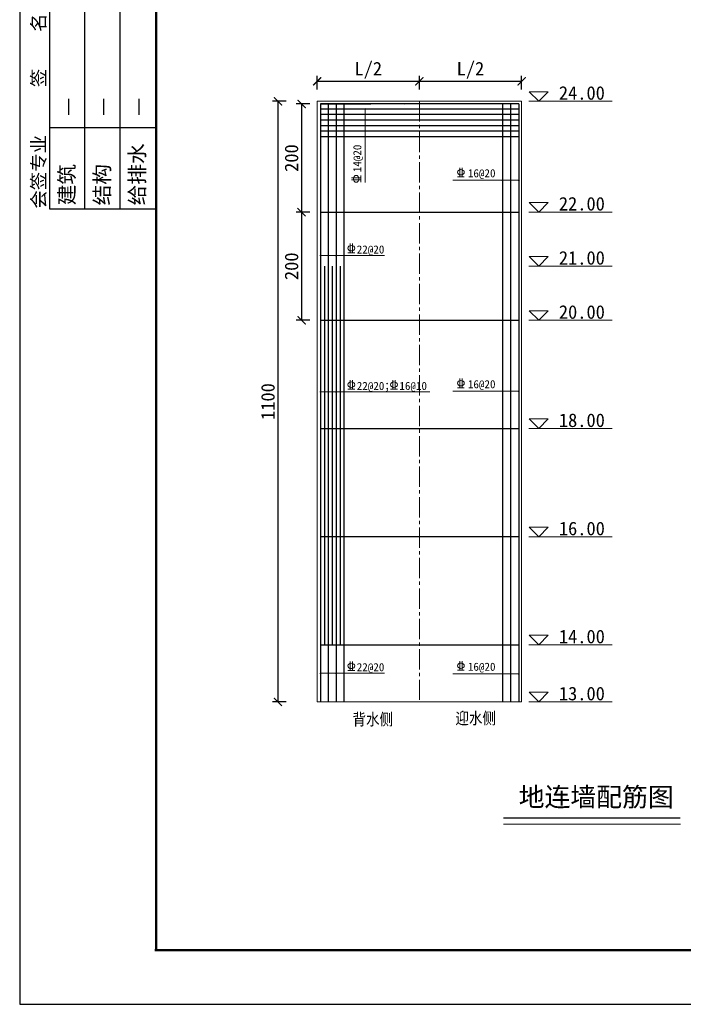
# Model space of a CAD drawing. Header units: millimetres. Extents: x -347 to 6927, y -2179 to 791.
# Tile 1 of 14: x -347 to 880, y -2179 to -360. Entities that reach past the tile are written whole.
import ezdxf

# ---------------------------------------------------------------- set-up
doc = ezdxf.new("R2010")
doc.units = ezdxf.units.MM
doc.header["$MEASUREMENT"] = 0
doc.linetypes.add('CENTER2', pattern=[1.125, 0.75, -0.125, 0.125, -0.125])
doc.layers.add('TK-PUBLIC', color=7, linetype='Continuous')
doc.layers.add('钢筋', color=12, linetype='Continuous', lineweight=30)
doc.styles.get("Standard").update_dxf_attribs({"font": 'simfang_0.ttf'})
doc.styles.add('新标识1', font='simhei_0.ttf')
doc.dimstyles.get("Standard").update_dxf_attribs({"dimtxt": 10, "dimasz": 15, "dimexe": 10, "dimexo": 15, "dimgap": 6, "dimtad": 1, "dimtih": 1, "dimtoh": 1, "dimdec": 0, "dimzin": 0, "dimdsep": 46, "dimtxsty": 'Standard', "dimblk": 'ARCHTICK', "dimcen": 0.09, "dimclrd": 1, "dimadec": 0, "dimazin": 0, "dimtfac": 1, "dimtdec": 0, "dimtofl": 0, "dimtmove": 0, "dimatfit": 3, "dimldrblk": 'ARCHTICK', "dimfxl": 1, "dimtolj": 1, "dimtzin": 0, "dimarcsym": 0})

# ---------------------------------------------------------------- blocks, each defined once
blk = doc.blocks.new('_ArchTick')
at = {"color": 0, "linetype": 'ByBlock', "const_width": 0.15}
blk.add_lwpolyline([(-0.5, -0.5), (0.5, 0.5)], dxfattribs=at)
blk = doc.blocks.new('*D30')
at = {"layer": 'Defpoints', "color": 0, "lineweight": 25}
for p in [(391.7, -473.8), (202.7, -510.7), (391.7, -510.7)]:
    blk.add_point(p, dxfattribs=at)
at = {"layer": '钢筋', "color": 0, "lineweight": -2}
for p, q in [((202.7, -488.8), (202.7, -463.8)), ((391.7, -488.8), (391.7, -463.8))]:
    blk.add_line(p, q, dxfattribs=at)
at = {"layer": '钢筋', "color": 1, "lineweight": -2}
blk.add_line((202.7, -473.8), (391.7, -473.8), dxfattribs=at)
at = {"layer": '钢筋', "color": 1, "lineweight": -2, "xscale": 15, "yscale": 15, "zscale": 15, "rotation": 180}
blk.add_blockref('_ArchTick', (202.7, -473.8), dxfattribs=at)
at = {"layer": '钢筋', "color": 1, "lineweight": -2, "xscale": 15, "yscale": 15, "zscale": 15}
blk.add_blockref('_ArchTick', (391.7, -473.8), dxfattribs=at)
at = {"layer": '钢筋', "color": 0, "lineweight": 9, "insert": (297.2, -453.4), "char_height": 25, "attachment_point": 5}
blk.add_mtext('\\A1;L/2', dxfattribs=at)
blk = doc.blocks.new('*D31')
at = {"layer": 'Defpoints', "color": 0, "lineweight": 25}
for p in [(202.7, -510.7), (130.3, -1620.4), (202.7, -1620.4)]:
    blk.add_point(p, dxfattribs=at)
at = {"layer": '钢筋', "color": 0, "lineweight": -2}
for p, q in [((145.3, -510.7), (120.3, -510.7)), ((145.3, -1620.4), (120.3, -1620.4))]:
    blk.add_line(p, q, dxfattribs=at)
at = {"layer": '钢筋', "color": 1, "lineweight": -2}
blk.add_line((130.3, -510.7), (130.3, -1620.4), dxfattribs=at)
at = {"layer": '钢筋', "color": 1, "lineweight": -2, "xscale": 15, "yscale": 15, "zscale": 15}
for p, rotation in [((130.3, -510.7), 90), ((130.3, -1620.4), 270)]:
    blk.add_blockref('_ArchTick', p, dxfattribs=dict(at, rotation=rotation))
at = {"layer": '钢筋', "color": 0, "lineweight": 9, "insert": (111.8, -1065.5), "char_height": 25, "attachment_point": 5, "rotation": 90}
blk.add_mtext('\\A1;1100', dxfattribs=at)
blk = doc.blocks.new('*D32')
at = {"layer": 'Defpoints', "color": 0, "lineweight": 25}
for p in [(580.6, -473.8), (391.7, -510.7), (580.6, -510.7)]:
    blk.add_point(p, dxfattribs=at)
at = {"layer": '钢筋', "color": 0, "lineweight": -2}
for p, q in [((391.7, -488.8), (391.7, -463.8)), ((580.6, -488.8), (580.6, -463.8))]:
    blk.add_line(p, q, dxfattribs=at)
at = {"layer": '钢筋', "color": 1, "lineweight": -2}
blk.add_line((391.7, -473.8), (580.6, -473.8), dxfattribs=at)
at = {"layer": '钢筋', "color": 1, "lineweight": -2, "xscale": 15, "yscale": 15, "zscale": 15, "rotation": 180}
blk.add_blockref('_ArchTick', (391.7, -473.8), dxfattribs=at)
at = {"layer": '钢筋', "color": 1, "lineweight": -2, "xscale": 15, "yscale": 15, "zscale": 15}
blk.add_blockref('_ArchTick', (580.6, -473.8), dxfattribs=at)
at = {"layer": '钢筋', "color": 0, "lineweight": 9, "insert": (486.1, -453.4), "char_height": 25, "attachment_point": 5}
blk.add_mtext('\\A1;L/2', dxfattribs=at)
blk = doc.blocks.new('*D33')
at = {"layer": 'Defpoints', "color": 0, "lineweight": 25}
for p in [(208.8, -515.7), (173.9, -715.5), (208.8, -715.5)]:
    blk.add_point(p, dxfattribs=at)
at = {"layer": '钢筋', "color": 0, "lineweight": -2}
for p, q in [((188.9, -515.7), (163.9, -515.7)), ((188.9, -715.5), (163.9, -715.5))]:
    blk.add_line(p, q, dxfattribs=at)
at = {"layer": '钢筋', "color": 1, "lineweight": -2}
blk.add_line((173.9, -515.7), (173.9, -715.5), dxfattribs=at)
at = {"layer": '钢筋', "color": 1, "lineweight": -2, "xscale": 15, "yscale": 15, "zscale": 15}
for p, rotation in [((173.9, -515.7), 90), ((173.9, -715.5), 270)]:
    blk.add_blockref('_ArchTick', p, dxfattribs=dict(at, rotation=rotation))
at = {"layer": '钢筋', "color": 0, "lineweight": 9, "insert": (155.4, -615.6), "char_height": 25, "attachment_point": 5, "rotation": 90}
blk.add_mtext('\\A1;200', dxfattribs=at)
blk = doc.blocks.new('*D34')
at = {"layer": 'Defpoints', "color": 0, "lineweight": 25}
for p in [(208.8, -715.5), (173.9, -915.4), (209.7, -915.4)]:
    blk.add_point(p, dxfattribs=at)
at = {"layer": '钢筋', "color": 0, "lineweight": -2}
for p, q in [((188.9, -715.5), (163.9, -715.5)), ((188.9, -915.4), (163.9, -915.4))]:
    blk.add_line(p, q, dxfattribs=at)
at = {"layer": '钢筋', "color": 1, "lineweight": -2}
blk.add_line((173.9, -715.5), (173.9, -915.4), dxfattribs=at)
at = {"layer": '钢筋', "color": 1, "lineweight": -2, "xscale": 15, "yscale": 15, "zscale": 15}
for p, rotation in [((173.9, -715.5), 90), ((173.9, -915.4), 270)]:
    blk.add_blockref('_ArchTick', p, dxfattribs=dict(at, rotation=rotation))
at = {"layer": '钢筋', "color": 0, "lineweight": 9, "insert": (155.4, -815.5), "char_height": 25, "attachment_point": 5, "rotation": 90}
blk.add_mtext('\\A1;200', dxfattribs=at)

msp = doc.modelspace()

# ---------------------------------------------------------------- linework, layer by layer
at = {"lineweight": 5}
for p, q in [((202.74, -510.66), (202.74, -1620.38)), ((580.58, -510.66), (202.74, -510.66)), ((580.58, -510.66), (580.58, -1620.38)), ((580.58, -1620.38), (202.74, -1620.38))]:
    msp.add_line(p, q, dxfattribs=at)
at = {"color": 1, "lineweight": 30}
msp.add_line((208.82, -1514.97), (575.52, -1514.97), dxfattribs=at)
at = {"layer": 'TK-PUBLIC'}
for p, q in [((-347.23, 790.83), (-347.23, -2179.17)), ((-292.23, 690.83), (-292.23, -709.17)), ((-227.23, 690.83), (-227.23, -709.17)), ((-162.23, 690.83), (-162.23, -709.17)), ((-292.23, -559.17), (-97.23, -559.17)), ((-292.23, -709.17), (-97.23, -709.17))]:
    msp.add_line(p, q, dxfattribs=at)
at = {"layer": 'TK-PUBLIC', "color": 5, "lineweight": 50}
for p, q in [((-94.79, 690.83), (-94.79, -2079.17)), ((-97.23, -2079.17), (3352.77, -2079.17))]:
    msp.add_line(p, q, dxfattribs=at)
at = {"layer": 'TK-PUBLIC', "color": 3}
msp.add_line((-347.23, -2179.17), (3852.77, -2179.17), dxfattribs=at)
at = {"layer": '钢筋', "color": 3, "lineweight": 9}
for p, q in [((594.55, -492.98), (612.23, -510.66)), ((629.91, -492.98), (594.55, -492.98)), ((612.23, -510.66), (629.91, -492.98)), ((290.25, -525.64), (292.21, -524.31)), ((291.19, -525), (291.19, -660.92)), ((364.1, -516.31), (366.06, -514.98)), ((593.85, -510.66), (747.79, -510.66)), ((290.22, -535.94), (292.17, -534.61)), ((290.22, -546.22), (292.17, -544.89)), ((290.22, -556.5), (292.17, -555.16)), ((290.22, -566.78), (292.17, -565.44)), ((290.22, -577.05), (292.17, -575.72)), ((466.23, -633.38), (466.23, -650.18)), ((470.48, -633.38), (470.48, -650.18)), ((266.38, -651.85), (283.18, -651.85)), ((283.18, -660.35), (283.18, -647.61)), ((461.99, -650.18), (474.73, -650.18)), ((266.38, -656.1), (283.18, -656.1)), ((575.52, -656.73), (453.46, -656.73)), ((544.12, -657.39), (546.08, -656.06)), ((559.33, -657.39), (561.29, -656.05)), ((574.57, -657.38), (576.52, -656.05)), ((594.55, -697.71), (612.23, -715.38)), ((629.91, -697.71), (594.55, -697.71)), ((612.23, -715.38), (629.91, -697.71)), ((593.85, -715.38), (747.79, -715.38)), ((263.7, -773.75), (263.7, -790.55)), ((267.95, -773.75), (267.95, -790.55)), ((207.85, -796.1), (209.8, -794.77)), ((208.82, -795.44), (327.45, -795.44)), ((222.34, -796.09), (224.3, -794.76)), ((236.81, -796.11), (238.77, -794.78)), ((251.3, -796.11), (253.25, -794.78)), ((259.46, -790.55), (272.2, -790.55)), ((594.55, -797.71), (612.23, -815.38)), ((629.91, -797.71), (594.55, -797.71)), ((612.23, -815.38), (629.91, -797.71)), ((593.85, -815.38), (747.79, -815.38)), ((594.55, -897.71), (612.23, -915.38)), ((629.91, -897.71), (594.55, -897.71)), ((612.23, -915.38), (629.91, -897.71)), ((593.85, -915.38), (747.79, -915.38)), ((263.7, -1025.89), (263.7, -1042.69)), ((267.95, -1025.89), (267.95, -1042.69)), ((342.52, -1025.89), (342.52, -1042.69)), ((346.77, -1025.89), (346.77, -1042.69)), ((466.23, -1023.16), (466.23, -1039.95)), ((470.48, -1023.16), (470.48, -1039.95)), ((207.85, -1048.24), (209.8, -1046.91)), ((208.82, -1047.58), (410.9, -1047.58)), ((215.1, -1048.24), (217.06, -1046.9)), ((222.34, -1048.24), (224.3, -1046.9)), ((229.59, -1048.24), (231.54, -1046.9)), ((236.81, -1048.25), (238.77, -1046.92)), ((244.07, -1048.24), (246.03, -1046.9)), ((251.3, -1048.25), (253.25, -1046.92)), ((259.46, -1042.69), (272.2, -1042.69)), ((338.28, -1042.69), (351.02, -1042.69)), ((575.52, -1046.5), (453.46, -1046.5)), ((461.99, -1039.95), (474.73, -1039.95)), ((544.12, -1047.17), (546.08, -1045.84)), ((559.33, -1047.16), (561.29, -1045.83)), ((574.57, -1047.16), (576.52, -1045.82)), ((594.55, -1097.71), (612.23, -1115.38)), ((629.91, -1097.71), (594.55, -1097.71)), ((612.23, -1115.38), (629.91, -1097.71)), ((593.85, -1115.38), (747.79, -1115.38)), ((594.55, -1297.71), (612.23, -1315.38)), ((629.91, -1297.71), (594.55, -1297.71)), ((612.23, -1315.38), (629.91, -1297.71)), ((593.85, -1315.38), (747.79, -1315.38)), ((594.55, -1497.29), (612.23, -1514.97)), ((629.91, -1497.29), (594.55, -1497.29)), ((612.23, -1514.97), (629.91, -1497.29)), ((593.85, -1514.97), (747.79, -1514.97)), ((263.7, -1545.52), (263.7, -1562.31)), ((267.95, -1545.52), (267.95, -1562.31)), ((466.23, -1545.24), (466.23, -1562.03)), ((470.48, -1545.24), (470.48, -1562.03)), ((259.46, -1562.31), (272.2, -1562.31)), ((461.99, -1562.03), (474.73, -1562.03)), ((207.85, -1567.87), (209.8, -1566.54)), ((208.82, -1567.21), (327.45, -1567.21)), ((222.34, -1567.86), (224.3, -1566.53)), ((236.81, -1567.87), (238.77, -1566.54)), ((251.3, -1567.87), (253.25, -1566.54)), ((575.52, -1568.58), (453.46, -1568.58)), ((544.12, -1569.25), (546.08, -1567.92)), ((559.33, -1569.24), (561.29, -1567.91)), ((574.57, -1569.24), (576.52, -1567.9)), ((594.55, -1602.71), (612.23, -1620.38)), ((629.91, -1602.71), (594.55, -1602.71)), ((612.23, -1620.38), (629.91, -1602.71)), ((593.85, -1620.38), (747.79, -1620.38))]:
    msp.add_line(p, q, dxfattribs=at)
at = {"layer": '钢筋', "lineweight": 30}
for p, q in [((208.82, -515.66), (208.82, -1620.38)), ((575.52, -515.66), (208.82, -515.66)), ((223.3, -515.66), (223.3, -1620.38)), ((223.3, -515.66), (223.3, -1620.38)), ((237.79, -515.66), (237.79, -1620.38)), ((252.27, -515.66), (252.27, -1620.38)), ((545.1, -515.66), (545.1, -1620.38)), ((560.31, -515.66), (560.31, -1620.38)), ((560.31, -515.66), (560.31, -1620.38)), ((575.52, -515.66), (575.52, -1620.38)), ((208.82, -715.52), (575.52, -715.52)), ((216.06, -815.38), (216.06, -1514.97)), ((230.54, -815.38), (230.54, -1514.97)), ((245.03, -815.38), (245.03, -1514.97)), ((208.82, -915.38), (575.52, -915.38)), ((208.82, -1115.25), (575.52, -1115.25)), ((208.82, -1315.11), (575.52, -1315.11)), ((547.37, -1834.39), (873.92, -1834.39))]:
    msp.add_line(p, q, dxfattribs=at)
at = {"layer": '钢筋', "lineweight": 25}
for p, q in [((208.82, -515.66), (208.82, -539.29)), ((208.82, -515.66), (301.85, -515.66)), ((575.52, -525), (208.82, -525)), ((223.3, -515.66), (223.3, -539.29)), ((244.8, -535.27), (208.82, -535.27)), ((575.52, -535.27), (208.82, -535.27)), ((244.8, -545.55), (208.82, -545.55)), ((575.52, -545.55), (208.82, -545.55)), ((575.52, -555.83), (208.82, -555.83)), ((575.52, -555.83), (208.82, -555.83)), ((244.8, -566.11), (208.82, -566.11)), ((575.52, -566.11), (208.82, -566.11)), ((575.52, -576.39), (208.82, -576.39))]:
    msp.add_line(p, q, dxfattribs=at)
at = {"layer": '钢筋', "linetype": 'CENTER2', "lineweight": 9, "ltscale": 50}
msp.add_line((391.66, -510.66), (391.66, -1620.38), dxfattribs=at)
at = {"layer": '钢筋', "lineweight": 9}
msp.add_line((547.37, -1846.05), (874.26, -1846.05), dxfattribs=at)
at = {"layer": '钢筋', "color": 3, "lineweight": 9}
for centre, major_axis in [((274.78, -653.98), (0, -6.37)), ((468.36, -641.78), (-6.37, 0)), ((265.83, -782.15), (-6.37, 0)), ((265.83, -1034.29), (-6.37, 0)), ((344.65, -1034.29), (-6.37, 0)), ((468.36, -1031.56), (-6.37, 0)), ((265.83, -1553.92), (-6.37, 0)), ((468.36, -1553.63), (-6.37, 0))]:
    msp.add_ellipse(centre, major_axis=major_axis, ratio=0.7790196, dxfattribs=at)

# ---------------------------------------------------------------- texts
at = {"layer": 'TK-PUBLIC', "style": '新标识1'}
for s, p in [('签    名', (-299.73, -484.58)), ('会签专业', (-299.73, -709.17))]:
    msp.add_text(s, height=25, rotation=90, dxfattribs=at).set_placement(p)
at = {"layer": 'TK-PUBLIC', "color": 111, "style": '新标识1'}
for s, p in [('—', (-246.02, -537.99)), ('—', (-181.02, -537.99)), ('—', (-116.02, -537.99)), ('给排水', (-116.02, -702.99)), ('建筑', (-246.02, -702.99)), ('结构', (-181.02, -702.99))]:
    msp.add_text(s, height=28, rotation=90, dxfattribs=at).set_placement(p)
at = {"layer": '钢筋', "color": 3, "lineweight": 9, "attachment_point": 1}
for s, insert, char_height, width in [('24.00', (649.56, -482.77), 25, 24.5), ('16@20', (481.37, -636.11), 15, 24.5), ('22.00', (649.56, -687.5), 25, 24.5), ('22@20', (275.93, -777), 15, 24.5), ('21.00', (649.56, -787.5), 25, 24.5), ('20.00', (649.56, -887.5), 25, 24.5), ('22@20；', (275.93, -1029.14), 15, 24.5), ('16@10', (354.75, -1029.14), 15, 24.5), ('16@20', (481.37, -1025.89), 15, 24.5), ('18.00', (649.56, -1087.5), 25, 24.5), ('16.00', (649.56, -1287.5), 25, 24.5), ('14.00', (649.56, -1487.09), 25, 24.5), ('22@20', (275.93, -1548.76), 15, 24.5), ('16@20', (481.37, -1547.97), 15, 24.5), ('13.00', (649.56, -1592.5), 25, 24.5), ('地连墙配筋图', (575.35, -1778.57), 35, 427.2501)]:
    msp.add_mtext(s, dxfattribs=dict(at, insert=insert, char_height=char_height, width=width))
at = {"layer": '钢筋', "color": 3, "lineweight": 9, "insert": (269.36, -641.76), "char_height": 15, "width": 24.5, "attachment_point": 1, "rotation": 90}
msp.add_mtext('14@20', dxfattribs=at)
at = {"layer": '钢筋', "lineweight": 25, "char_height": 25, "width": 611.7539, "attachment_point": 1}
for s, insert in [('{\\Fhztxt_e,hztxt|c134;\\C7;背水侧}', (268.01, -1640.92)), ('{\\Fhztxt_e,hztxt|c134;\\C7;迎水侧}', (458.23, -1638.94))]:
    msp.add_mtext(s, dxfattribs=dict(at, insert=insert))

# ---------------------------------------------------------------- dimensions: what is measured, and where the dimension line sits
at = {"layer": '钢筋', "lineweight": 9}
for p2, distance, text, override, picture, middle in [((391.66, -510.66), 36.89, 'L/2', {"dimtxt": 25, "dimtad": 2, "dimtih": 0, "dimtmove": 2, "dimfxl": 15, "dimfxlon": 1}, '*D30', (297.2, -453.37)), ((202.74, -1620.38), -72.47, '1100', {"dimscale": 1, "dimtxt": 25, "dimtad": 2, "dimtih": 0, "dimlfac": 1, "dimtmove": 2, "dimfxl": 15, "dimfxlon": 1}, '*D31', (111.76, -1065.52))]:
    dim = msp.add_aligned_dim(p1=(202.74, -510.66), p2=p2, distance=distance, text=text, dimstyle='Standard', override=override, dxfattribs=at)
    dim.commit()
    dim.dimension.update_dxf_attribs({"geometry": picture, "text_midpoint": middle})
dim = msp.add_linear_dim(base=(580.58, -473.77), p1=(391.66, -510.66), p2=(580.58, -510.66), text='L/2', dimstyle='Standard', override={"dimtxt": 25, "dimtad": 2, "dimtih": 0, "dimtmove": 2, "dimfxl": 15, "dimfxlon": 1}, dxfattribs=at)
dim.commit()
dim.dimension.update_dxf_attribs({"geometry": '*D32', "text_midpoint": (486.12, -453.37)})
for base, p1, p2, picture, middle in [((173.95, -715.52), (208.82, -515.66), (208.82, -715.52), '*D33', (155.45, -615.59)), ((173.95, -915.38), (208.82, -715.52), (209.66, -915.38), '*D34', (155.45, -815.45))]:
    dim = msp.add_linear_dim(base=base, p1=p1, p2=p2, angle=90, dimstyle='Standard', override={"dimtxt": 25, "dimtad": 2, "dimtih": 0, "dimtmove": 2, "dimfxl": 15, "dimfxlon": 1}, dxfattribs=at)
    dim.commit()
    dim.dimension.update_dxf_attribs({"geometry": picture, "text_midpoint": middle})

doc.saveas('drawing.dxf')
